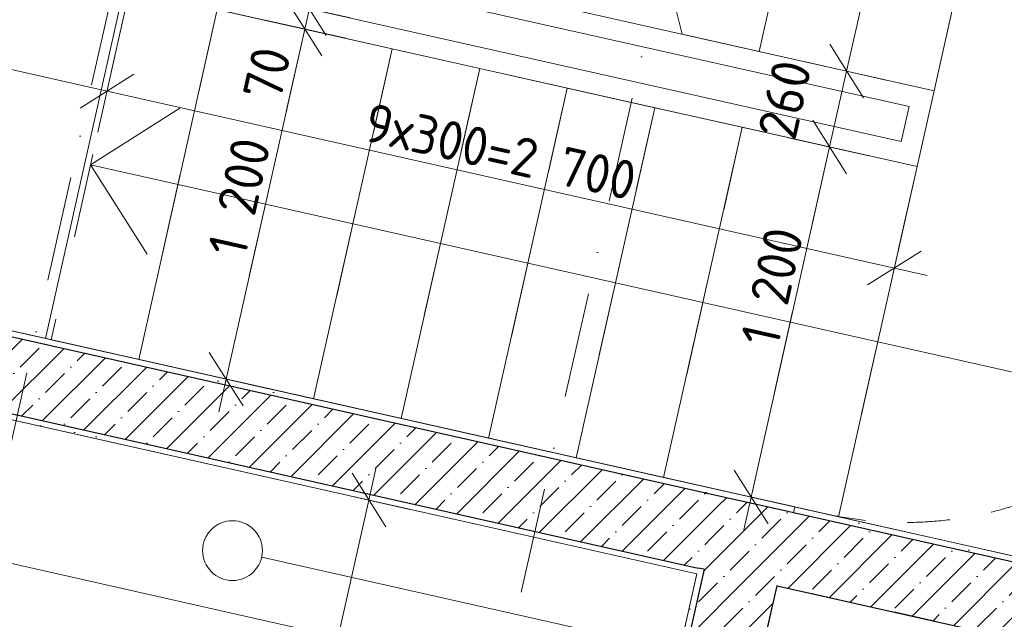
# Model space of a CAD drawing. Header units: millimetres. Extents: x -7213913 to -6930487, y 6129472 to 6353620.
# Tile 243 of 256: x -7188778 to -7185483, y 6179975 to 6181981. Entities that reach past the tile are written whole.
import ezdxf
from ezdxf.enums import TextEntityAlignment as Align

# ---------------------------------------------------------------- set-up
doc = ezdxf.new("R2010")
doc.units = ezdxf.units.MM
doc.header["$MEASUREMENT"] = 0
for name, pattern in [('короткая штриховая', [282.222222, 141.111111, -141.111111]), ('Штриховая', [564.444447, 282.222223, -282.222223]), ('Штрихпунктирная', [670.277762, 352.777767, -176.388884, 0, -141.111112])]:
    doc.linetypes.add(name, pattern=pattern)
for name, color, linetype in [('S - МОП.АР', 7, 'Continuous'), ('АР-вертикальная связь - Лестница.АР', 7, 'Continuous'), ('АР-Отметки высот.АР', 7, 'Continuous'), ('АР-Стены_внутренние_пилоны.АР', 7, 'Continuous'), ('АР-Чертеж-Оси_Осевые размеры.АР', 7, 'Continuous'), ('АР-Чертеж-Размеры.АР', 7, 'Continuous')]:
    doc.layers.add(name, color=color, linetype=linetype)
for name, color, linetype, lineweight in [('S - МОП.АР_Ном._пера__2', 8, 'Continuous', 15), ('АР-вертикальная связь - Лестница.АР_Ном._пера__1', 7, 'Continuous', 0), ('АР-вертикальная связь - Лифт.АР_Ном._пера__120', 7, 'Continuous', 0), ('АР-Отметки высот.АР_Ном._пера__120', 7, 'Continuous', 0), ('АР-Стены_внутренние_пилоны.АР_Ном._пера__1', 7, 'Continuous', 15), ('АР-Чертеж-Оси_Осевые размеры.АР_Ном._пера__120', 7, 'Continuous', 0), ('АР-Чертеж-Размеры.АР_Ном._пера__1', 7, 'Continuous', 0), ('Паспорта Зон Archicad_Ном._пера__1', 7, 'Continuous', 0)]:
    doc.layers.add(name, color=color, linetype=linetype, lineweight=lineweight)
doc.styles.add('РЎР“Р•РќР•Р\xa0Р\x98Р\xa0_РЎРўР\x98Р›Р¬_2', font='calibri.ttf')
doc.styles.add('РЎР“Р•РќР•Р\xa0Р\x98Р\xa0_РЎРўР\x98Р›Р¬_3', font='GOST_Common.ttf')
doc.styles.add('РЎР“Р•РќР•Р\xa0Р\x98Р\xa0_РЎРўР\x98Р›Р¬_5', font='GOTHIC.TTF')
doc.dimstyles.new('СГЕНЕРИР_СТИЛЬ__3', dxfattribs={"dimtxt": 129.999995, "dimasz": 142.5, "dimexe": 0.18, "dimexo": 300000, "dimgap": 0, "dimtad": 1, "dimdec": 0, "dimzin": 0, "dimdsep": 46, "dimtxsty": 'РЎР“Р•РќР•Р\xa0Р\x98Р\xa0_РЎРўР\x98Р›Р¬_3', "dimblk": 'ARROWHEAD_6', "dimblk1": 'ARROWHEAD_6', "dimblk2": 'ARROWHEAD_6', "dimcen": 0.09, "dimclrd": 7, "dimclre": 7, "dimclrt": 7, "dimazin": 0, "dimtfac": 1, "dimtdec": 4, "dimtmove": 0, "dimatfit": 3, "dimfxl": 1, "dimtolj": 1, "dimtzin": 0, "dimarcsym": 0})
doc.dimstyles.new('СГЕНЕРИР_СТИЛЬ__6', dxfattribs={"dimtxt": 129.999995, "dimasz": 142.5, "dimexe": 0.18, "dimexo": 300000, "dimgap": 0, "dimtad": 1, "dimdec": 0, "dimzin": 0, "dimdsep": 46, "dimtxsty": 'РЎР“Р•РќР•Р\xa0Р\x98Р\xa0_РЎРўР\x98Р›Р¬_3', "dimblk": 'ARROWHEAD_6', "dimblk1": 'ARROWHEAD_6', "dimblk2": 'ARROWHEAD_6', "dimcen": 0.09, "dimclrd": 7, "dimclre": 7, "dimclrt": 7, "dimazin": 0, "dimtfac": 1, "dimtdec": 4, "dimtmove": 2, "dimatfit": 3, "dimfxl": 1, "dimtolj": 1, "dimtzin": 0, "dimarcsym": 0})
pattern_1 = [(45, (-6566190.34, 6563027.8), (-111.369318, 111.369318), [0, -105, 0, -157.5]), (110, (-6565840.34, 6563027.8), (148.001588, 53.868173), [0, -77, 0, -133])]
pattern_2 = [(45, (-6566190.34, 6562677.8), (-84.852814, 84.852814), []), (45, (-6566232.77, 6562720.22), (-84.852814, 84.852814), [90, -30, 0, -30])]

# ---------------------------------------------------------------- blocks, each defined once
blk = doc.blocks.new('Лифтовой холл _ ПБЗ_1_48_1', base_point=(-7188853.3, 6178755.2))
at = {"layer": 'S - МОП.АР_Ном._пера__2', "color": 8, "linetype": 'Continuous', "lineweight": 15, "flags": 128}
blk.add_lwpolyline([(-7192033.9, 6181367.8), (-7192391.1, 6179777.4), (-7190283.6, 6179304.1), (-7191317.8, 6174699), (-7187902.9, 6173932.1), (-7186511.4, 6180127.5)], close=True, dxfattribs=at)
at = {"layer": 'Паспорта Зон Archicad_Ном._пера__1', "color": 7, "lineweight": 0, "style": 'РЎР“Р•РќР•Р\xa0Р\x98Р\xa0_РЎРўР\x98Р›Р¬_3'}
blk.add_attdef('ROOM_NUMBER', text='', height=350, rotation=347.3417, dxfattribs=at).set_placement((-7188399.6, 6179289.8), align=Align.MIDDLE_CENTER)
at = {"layer": 'Паспорта Зон Archicad_Ном._пера__1', "color": 7, "lineweight": 0, "style": 'РЎР“Р•РќР•Р\xa0Р\x98Р\xa0_РЎРўР\x98Р›Р¬_2'}
blk.add_attdef('ROOM_AREA', text='', height=200, rotation=347.3417, dxfattribs=at).set_placement((-7188113.8, 6178682), align=Align.MIDDLE_RIGHT)
blk = doc.blocks.new('Лестница_2_58_1', base_point=(-7189353.7, 6182579.8))
at = {"layer": 'S - МОП.АР_Ном._пера__2', "color": 8, "linetype": 'Continuous', "lineweight": 15, "flags": 128}
blk.add_lwpolyline([(-7190309.3, 6184004), (-7190892.2, 6181408.6), (-7186184.4, 6180351.3), (-7184867, 6180055.4), (-7184284.1, 6182650.8)], close=True, dxfattribs=at)
at = {"layer": 'Паспорта Зон Archicad_Ном._пера__1', "color": 7, "lineweight": 0, "style": 'РЎР“Р•РќР•Р\xa0Р\x98Р\xa0_РЎРўР\x98Р›Р¬_3'}
blk.add_attdef('ROOM_NUMBER', text='', height=350, rotation=347.3417, dxfattribs=at).set_placement((-7190061.7, 6183350.3), align=Align.MIDDLE_CENTER)
at = {"layer": 'Паспорта Зон Archicad_Ном._пера__1', "color": 7, "lineweight": 0, "style": 'РЎР“Р•РќР•Р\xa0Р\x98Р\xa0_РЎРўР\x98Р›Р¬_2'}
blk.add_attdef('ROOM_AREA', text='', height=200, rotation=347.3417, dxfattribs=at).set_placement((-7189838.1, 6182806.3), align=Align.MIDDLE_RIGHT)
blk = doc.blocks.new('Лестница_1_1', base_point=(-6566190.3, 6562677.8))
at = {"layer": 'АР-вертикальная связь - Лестница.АР_Ном._пера__1', "color": 7, "linetype": 'Continuous', "lineweight": 0}
for p, q in [((-7186303.3, 6181874.4), (-7186040.4, 6183045.2)), ((-7186040.4, 6183045.2), (-7186303.3, 6181874.4)), ((-7186010.6, 6181808.6), (-7185747.7, 6182979.5)), ((-7185747.7, 6182979.5), (-7186010.6, 6181808.6)), ((-7185717.9, 6181742.9), (-7185455, 6182913.7)), ((-7185455, 6182913.7), (-7185717.9, 6181742.9)), ((-7186698.7, 6182486.4), (-7186561.5, 6181932.4)), ((-7188428.8, 6182085.3), (-7188691.7, 6180914.4)), ((-7188116.6, 6182015.1), (-7188379.5, 6180844.3)), ((-7188379.5, 6180844.3), (-7188116.6, 6182015.1)), ((-7187823.9, 6181949.4), (-7188116.6, 6182015.1)), ((-7187823.9, 6181949.4), (-7188086.8, 6180778.6)), ((-7188086.8, 6180778.6), (-7187823.9, 6181949.4)), ((-7187531.1, 6181883.7), (-7187823.9, 6181949.4)), ((-7186561.5, 6181932.4), (-7186303.3, 6181874.4)), ((-7187531.1, 6181883.7), (-7187794.1, 6180712.8)), ((-7187794.1, 6180712.8), (-7187531.1, 6181883.7)), ((-7187238.4, 6181817.9), (-7187531.1, 6181883.7)), ((-7186303.3, 6181874.4), (-7186010.6, 6181808.6)), ((-7187238.4, 6181817.9), (-7187501.4, 6180647.1)), ((-7187501.4, 6180647.1), (-7187238.4, 6181817.9)), ((-7186945.7, 6181752.2), (-7187238.4, 6181817.9)), ((-7186010.6, 6181808.6), (-7185717.9, 6181742.9)), ((-7186945.7, 6181752.2), (-7187208.7, 6180581.3)), ((-7187208.7, 6180581.3), (-7186945.7, 6181752.2)), ((-7186653, 6181686.4), (-7186945.7, 6181752.2)), ((-7185717.9, 6181742.9), (-7185774.9, 6181489.2)), ((-7188540.8, 6181495.5), (-7188242, 6181684.6)), ((-7186653, 6181686.4), (-7186916, 6180515.6)), ((-7186916, 6180515.6), (-7186653, 6181686.4)), ((-7186360.3, 6181620.7), (-7186653, 6181686.4)), ((-7186360.3, 6181620.7), (-7186623.3, 6180449.9)), ((-7186623.3, 6180449.9), (-7186360.3, 6181620.7)), ((-7186067.6, 6181555), (-7186360.3, 6181620.7)), ((-7186067.6, 6181555), (-7186330.6, 6180384.1)), ((-7186330.6, 6180384.1), (-7186067.6, 6181555)), ((-7185774.9, 6181489.2), (-7186067.6, 6181555)), ((-7188248, 6181429.7), (-7188540.8, 6181495.5)), ((-7188351.6, 6181196.8), (-7188540.8, 6181495.5)), ((-7185774.9, 6181489.2), (-7186037.9, 6180318.4)), ((-7186037.9, 6180318.4), (-7185774.9, 6181489.2)), ((-7185906.4, 6180903.8), (-7188248, 6181429.7)), ((-7188691.7, 6180914.4), (-7188672.2, 6180910.1)), ((-7188672.2, 6180910.1), (-7188379.5, 6180844.3)), ((-7185321, 6180772.3), (-7185906.4, 6180903.8)), ((-7188379.5, 6180844.3), (-7188086.8, 6180778.6)), ((-7188086.8, 6180778.6), (-7187794.1, 6180712.8)), ((-7187794.1, 6180712.8), (-7187501.4, 6180647.1)), ((-7187501.4, 6180647.1), (-7187208.7, 6180581.3)), ((-7187208.7, 6180581.3), (-7186916, 6180515.6)), ((-7186916, 6180515.6), (-7186623.3, 6180449.9)), ((-7186623.3, 6180449.9), (-7186330.6, 6180384.1)), ((-7186330.6, 6180384.1), (-7186037.9, 6180318.4)), ((-7186037.9, 6180318.4), (-7184867, 6180055.4))]:
    blk.add_line(p, q, dxfattribs=at)
at = {"layer": 'АР-вертикальная связь - Лестница.АР_Ном._пера__1', "color": 7, "linetype": 'Штриховая', "lineweight": 0}
for p, q in [((-7186303.3, 6181874.4), (-7186040.4, 6183045.2)), ((-7186010.6, 6181808.6), (-7185747.7, 6182979.5)), ((-7185717.9, 6181742.9), (-7185455, 6182913.7)), ((-7188409.3, 6182080.9), (-7188672.2, 6180910.1)), ((-7188116.6, 6182015.1), (-7188379.5, 6180844.3)), ((-7187823.9, 6181949.4), (-7188086.8, 6180778.6)), ((-7187531.1, 6181883.7), (-7187794.1, 6180712.8)), ((-7187238.4, 6181817.9), (-7187501.4, 6180647.1)), ((-7186945.7, 6181752.2), (-7187208.7, 6180581.3)), ((-7186653, 6181686.4), (-7186916, 6180515.6)), ((-7186360.3, 6181620.7), (-7186623.3, 6180449.9)), ((-7186067.6, 6181555), (-7186330.6, 6180384.1)), ((-7185774.9, 6181489.2), (-7186037.9, 6180318.4))]:
    blk.add_line(p, q, dxfattribs=at)
blk = doc.blocks.new('Стена_196_1', base_point=(-7187679.3, 6174266.1))
at = {"layer": 'АР-Стены_внутренние_пилоны.АР', "linetype": 'Continuous', "lineweight": 0, "true_color": 0x000000}
h = blk.add_hatch(dxfattribs=at)
h.set_pattern_fill('ЖЕЛЕЗОБЕТОН__PROJECT__0001', color=18, style=0, pattern_type=2)
h.set_pattern_definition(pattern_2)
h.paths.add_polyline_path([(-7186487.2, 6180144.1), (-7186207, 6180335.9), (-7186432.8, 6180386.6)])
h = blk.add_hatch(dxfattribs=at)
h.set_pattern_fill('ЖЕЛЕЗОБЕТОН__PROJECT__0001', color=18, style=0, pattern_type=2)
h.set_pattern_definition(pattern_2)
h.paths.add_polyline_path([(-7186243.6, 6180087.9), (-7186188.8, 6180331.8), (-7186207, 6180335.9), (-7186487.2, 6180144.1), (-7186487.5, 6180142.7)])
h = blk.add_hatch(dxfattribs=at)
h.set_pattern_fill('ЖЕЛЕЗОБЕТОН__PROJECT__0001', color=18, style=0, pattern_type=2)
h.set_pattern_definition(pattern_2)
h.paths.add_polyline_path([(-7186542.3, 6179898.9), (-7186298.4, 6179844.1), (-7186243.6, 6180087.9), (-7186487.5, 6180142.7)])
h = blk.add_hatch(dxfattribs=at)
h.set_pattern_fill('ШТУКАТУРКА__ГИПС_01_0001', color=18, style=0, pattern_type=2)
h.set_pattern_definition(pattern_1)
h.paths.add_polyline_path([(-7186511.4, 6180127.5), (-7186488.9, 6180143), (-7186507, 6180147)])
h = blk.add_hatch(dxfattribs=at)
h.set_pattern_fill('ШТУКАТУРКА__ГИПС_01_0001', color=18, style=0, pattern_type=2)
h.set_pattern_definition(pattern_1)
h.paths.add_polyline_path([(-7186511.4, 6180127.5), (-7186491.9, 6180123.1), (-7186487.5, 6180142.7), (-7186488.9, 6180143)])
h = blk.add_hatch(dxfattribs=at)
h.set_pattern_fill('ШТУКАТУРКА__ГИПС_01_0001', color=18, style=0, pattern_type=2)
h.set_pattern_definition(pattern_1)
h.paths.add_polyline_path([(-7186511.4, 6180127.5), (-7186561.8, 6179903.3), (-7186542.3, 6179898.9), (-7186491.9, 6180123.1)])
at = {"layer": 'АР-Стены_внутренние_пилоны.АР_Ном._пера__1', "color": 7, "linetype": 'Continuous', "lineweight": 30}
for p, q in [((-7186207, 6180335.9), (-7186432.8, 6180386.6)), ((-7186188.8, 6180331.8), (-7186207, 6180335.9)), ((-7186487.5, 6180142.7), (-7186542.3, 6179898.9)), ((-7186488.9, 6180143), (-7186507, 6180147)), ((-7186487.5, 6180142.7), (-7186488.9, 6180143))]:
    blk.add_line(p, q, dxfattribs=at)
at = {"layer": 'АР-Стены_внутренние_пилоны.АР_Ном._пера__1', "color": 7, "linetype": 'Continuous', "lineweight": 0, "flags": 128}
blk.add_lwpolyline([(-7186511.4, 6180127.5), (-7186561.8, 6179903.3)], dxfattribs=at)
at = {"layer": 'АР-Стены_внутренние_пилоны.АР_Ном._пера__1', "color": 7, "linetype": 'Continuous', "lineweight": 30, "flags": 128}
blk.add_lwpolyline([(-7186298.4, 6179844.1), (-7186243.6, 6180087.9)], dxfattribs=at)
blk = doc.blocks.new('Стена_199_1', base_point=(-7186338.2, 6180237.2))
at = {"layer": 'АР-Стены_внутренние_пилоны.АР', "linetype": 'Continuous', "lineweight": 0, "true_color": 0x000000}
h = blk.add_hatch(dxfattribs=at)
h.set_pattern_fill('ШТУКАТУРКА__ГИПС_01_0001', color=18, style=0, pattern_type=2)
h.set_pattern_definition(pattern_1)
h.paths.add_polyline_path([(-7184847.7, 6180051.1), (-7186184.4, 6180351.3), (-7186188.8, 6180331.8), (-7184852.1, 6180031.6)])
h = blk.add_hatch(dxfattribs=at)
h.set_pattern_fill('ЖЕЛЕЗОБЕТОН__PROJECT__0001', color=18, style=0, pattern_type=2)
h.set_pattern_definition(pattern_2)
h.paths.add_polyline_path([(-7184852.1, 6180031.6), (-7186188.8, 6180331.8), (-7186243.6, 6180087.9), (-7184906.9, 6179787.7)])
at = {"layer": 'АР-Стены_внутренние_пилоны.АР_Ном._пера__1', "color": 7, "linetype": 'Continuous', "lineweight": 30}
blk.add_line((-7184852.1, 6180031.6), (-7186188.8, 6180331.8), dxfattribs=at)
at = {"layer": 'АР-Стены_внутренние_пилоны.АР_Ном._пера__1', "color": 7, "linetype": 'Continuous', "lineweight": 0, "flags": 128}
for points in [[(-7186184.4, 6180351.3), (-7186188.8, 6180331.8)], [(-7184847.7, 6180051.1), (-7186184.4, 6180351.3)], [(-7184847.7, 6180051.1), (-7184852.1, 6180031.6)]]:
    blk.add_lwpolyline(points, dxfattribs=at)
at = {"layer": 'АР-Стены_внутренние_пилоны.АР_Ном._пера__1', "color": 7, "linetype": 'Continuous', "lineweight": 30, "flags": 128}
blk.add_lwpolyline([(-7186243.6, 6180087.9), (-7184906.9, 6179787.7)], dxfattribs=at)
blk = doc.blocks.new('Стена_271_1', base_point=(-7191065.4, 6181298.9))
at = {"layer": 'АР-Стены_внутренние_пилоны.АР', "linetype": 'Continuous', "lineweight": 0, "true_color": 0x000000}
h = blk.add_hatch(dxfattribs=at)
h.set_pattern_fill('ШТУКАТУРКА__ГИПС_01_0001', color=18, style=0, pattern_type=2)
h.set_pattern_definition(pattern_1)
h.paths.add_polyline_path([(-7189403.7, 6181053.8), (-7186207, 6180335.9), (-7186184.4, 6180351.3), (-7189399.3, 6181073.4)])
h = blk.add_hatch(dxfattribs=at)
h.set_pattern_fill('ЖЕЛЕЗОБЕТОН__PROJECT__0001', color=18, style=0, pattern_type=2)
h.set_pattern_definition(pattern_2)
h.paths.add_polyline_path([(-7189424.5, 6180961.1), (-7189458.5, 6180809.9), (-7186488.9, 6180143), (-7186487.2, 6180144.1), (-7186432.8, 6180386.6), (-7189403.7, 6181053.8)])
h = blk.add_hatch(dxfattribs=at)
h.set_pattern_fill('ШТУКАТУРКА__ГИПС_01_0001', color=18, style=0, pattern_type=2)
h.set_pattern_definition(pattern_1)
h.paths.add_polyline_path([(-7189462.9, 6180790.4), (-7186511.4, 6180127.5), (-7186507, 6180147), (-7189458.5, 6180809.9)])
h = blk.add_hatch(dxfattribs=at)
h.set_pattern_fill('ШТУКАТУРКА__ГИПС_01_0001', color=18, style=0, pattern_type=2)
h.set_pattern_definition(pattern_1)
h.paths.add_polyline_path([(-7186207, 6180335.9), (-7186188.8, 6180331.8), (-7186184.4, 6180351.3)])
h = blk.add_hatch(dxfattribs=at)
h.set_pattern_fill('ЖЕЛЕЗОБЕТОН__PROJECT__0001', color=18, style=0, pattern_type=2)
h.set_pattern_definition(pattern_2)
h.paths.add_polyline_path([(-7186487.5, 6180142.7), (-7186487.2, 6180144.1), (-7186488.9, 6180143)])
at = {"layer": 'АР-Стены_внутренние_пилоны.АР_Ном._пера__1', "color": 7, "linetype": 'Continuous', "lineweight": 30}
for p, q in [((-7186432.8, 6180386.6), (-7189403.7, 6181053.8)), ((-7189458.5, 6180809.9), (-7186507, 6180147)), ((-7186207, 6180335.9), (-7186432.8, 6180386.6)), ((-7186188.8, 6180331.8), (-7186207, 6180335.9)), ((-7186488.9, 6180143), (-7186507, 6180147)), ((-7186487.5, 6180142.7), (-7186488.9, 6180143))]:
    blk.add_line(p, q, dxfattribs=at)
at = {"layer": 'АР-Стены_внутренние_пилоны.АР_Ном._пера__1', "color": 7, "linetype": 'Continuous', "lineweight": 0, "flags": 128}
for points in [[(-7186184.4, 6180351.3), (-7189399.3, 6181073.4)], [(-7189462.9, 6180790.4), (-7186511.4, 6180127.5)], [(-7186184.4, 6180351.3), (-7186188.8, 6180331.8)]]:
    blk.add_lwpolyline(points, dxfattribs=at)
blk = doc.blocks.new('Линия_4_1', base_point=(-7188065.6, 6180205.2))
at = {"layer": 'АР-Отметки высот.АР_Ном._пера__120', "color": 7, "linetype": 'Continuous', "lineweight": 0}
blk.add_line((-7187968, 6180183.3), (-7181132.8, 6178648.1), dxfattribs=at)
blk.add_circle((-7188065.6, 6180205.2), 100, dxfattribs=at)
blk = doc.blocks.new('*D971', base_point=(-6566190.3, 6562677.8))
at = {"layer": 'АР-Чертеж-Размеры.АР_Ном._пера__1', "color": 7, "linetype": 'Continuous', "lineweight": 0, "transparency": 16777216}
for p, q in [((-7186124.3, 6181644.6), (-7186010.9, 6181465.3)), ((-7185930.4, 6181524.1), (-7186204.8, 6181585.8)), ((-7186330.6, 6180384.1), (-7186067.6, 6181555)), ((-7186387.3, 6180473.7), (-7186273.8, 6180294.5)), ((-7186193.4, 6180353.3), (-7186467.8, 6180415)), ((-7186355.2, 6180274.4), (-7186330.6, 6180384.1))]:
    blk.add_line(p, q, dxfattribs=at)
at = {"layer": 'АР-Чертеж-Размеры.АР_Ном._пера__1', "color": 7, "lineweight": 0, "transparency": 16777216, "char_height": 130, "attachment_point": 7, "rotation": 77.3418, "style": 'РЎР“Р•РќР•Р\xa0Р\x98Р\xa0_РЎРўР\x98Р›Р¬_3'}
for s, insert in [('\\A1;{\\pql;\\fGOST Common|b0|i0|c204|p0;\\W1.000000;260}', (-7186183.2, 6181572.9)), ('\\A1;{\\pql;\\fGOST Common|b0|i0|c204|p0;\\W1.000000;1\xa0200}', (-7186240.2, 6180880.9))]:
    blk.add_mtext(s, dxfattribs=dict(at, insert=insert))
blk = doc.blocks.new('ARROWHEAD_6')
at = {"color": 0, "linetype": 'Continuous', "lineweight": 0}
for p, q in [((-0.5, -0.5), (0.5, 0.5)), ((0, 0), (-1, 0))]:
    blk.add_line(p, q, dxfattribs=at)
blk = doc.blocks.new('*D972', base_point=(-6566190.3, 6562677.8))
at = {"layer": 'АР-Чертеж-Размеры.АР_Ном._пера__1', "color": 7, "linetype": 'Continuous', "lineweight": 0, "transparency": 16777216}
for p, q in [((-7186010.6, 6181808.6), (-7185747.7, 6182979.5)), ((-7186067.4, 6181898.3), (-7185953.9, 6181719)), ((-7185873.4, 6181777.8), (-7186147.8, 6181839.5)), ((-7186067.6, 6181555), (-7186010.6, 6181808.6)), ((-7186124.3, 6181644.6), (-7186010.9, 6181465.3)), ((-7185930.4, 6181524.1), (-7186204.8, 6181585.8)), ((-7186330.6, 6180384.1), (-7186067.6, 6181555))]:
    blk.add_line(p, q, dxfattribs=at)
blk = doc.blocks.new('*D973', base_point=(-6566190.3, 6562677.8))
at = {"layer": 'АР-Чертеж-Размеры.АР_Ном._пера__1', "color": 7, "linetype": 'Continuous', "lineweight": 0, "transparency": 16777216}
for p, q in [((-7185747.7, 6182979.5), (-7185723, 6183089.3)), ((-7185690.9, 6182889.9), (-7185804.4, 6183069.1)), ((-7185610.4, 6182948.7), (-7185884.9, 6183010.3)), ((-7186010.6, 6181808.6), (-7185747.7, 6182979.5)), ((-7186067.4, 6181898.3), (-7185953.9, 6181719)), ((-7185873.4, 6181777.8), (-7186147.8, 6181839.5))]:
    blk.add_line(p, q, dxfattribs=at)
at = {"layer": 'АР-Чертеж-Размеры.АР_Ном._пера__1', "color": 7, "lineweight": 0, "transparency": 16777216, "insert": (-7185946.9, 6182211), "char_height": 130, "attachment_point": 7, "rotation": 77.3418, "style": 'РЎР“Р•РќР•Р\xa0Р\x98Р\xa0_РЎРўР\x98Р›Р¬_3'}
blk.add_mtext('\\A1;{\\pql;\\fGOST Common|b0|i0|c204|p0;\\W1.000000;1\xa0200}', dxfattribs=at)
blk = doc.blocks.new('*D974', base_point=(-6566190.3, 6562677.8))
at = {"layer": 'АР-Чертеж-Размеры.АР_Ном._пера__1', "color": 7, "linetype": 'Continuous', "lineweight": 0, "transparency": 16777216}
for p, q in [((-7184385.9, 6182596.8), (-7184499.4, 6182776)), ((-7184418, 6182796.2), (-7184442.6, 6182686.4)), ((-7184579.8, 6182717.2), (-7184305.4, 6182655.6)), ((-7184442.6, 6182686.4), (-7185025.5, 6180091)), ((-7185082.3, 6180180.6), (-7184968.8, 6180001.4)), ((-7185162.7, 6180121.9), (-7184888.3, 6180060.2)), ((-7185025.5, 6180091), (-7185050.2, 6179981.3))]:
    blk.add_line(p, q, dxfattribs=at)
at = {"layer": 'АР-Чертеж-Размеры.АР_Ном._пера__1', "color": 7, "lineweight": 0, "transparency": 16777216, "insert": (-7184737.5, 6181492.2), "char_height": 130, "attachment_point": 7, "rotation": 77.3417, "style": 'РЎР“Р•РќР•Р\xa0Р\x98Р\xa0_РЎРўР\x98Р›Р¬_3'}
blk.add_mtext('\\A1;{\\pql;\\fGOST Common|b0|i0|c204|p0;\\W1.000000;2\xa0660}', dxfattribs=at)
blk = doc.blocks.new('*D989', base_point=(-6566190.3, 6562677.8))
at = {"layer": 'АР-Чертеж-Размеры.АР_Ном._пера__1', "color": 7, "linetype": 'Continuous', "lineweight": 0, "transparency": 16777216}
for p, q in [((-7187609.1, 6180374.1), (-7187584.4, 6180483.8)), ((-7187552.4, 6180284.4), (-7187665.8, 6180463.7)), ((-7187471.9, 6180343.2), (-7187746.3, 6180404.9)), ((-7189000.6, 6174178.6), (-7187609.1, 6180374.1)), ((-7189057.3, 6174268.2), (-7188943.8, 6174089)), ((-7188863.4, 6174147.8), (-7189137.8, 6174209.4)), ((-7189025.2, 6174068.8), (-7189000.6, 6174178.6))]:
    blk.add_line(p, q, dxfattribs=at)
at = {"layer": 'АР-Чертеж-Размеры.АР_Ном._пера__1', "color": 7, "lineweight": 0, "transparency": 16777216, "insert": (-7188375.5, 6177080.4), "char_height": 130, "attachment_point": 7, "rotation": 77.3418, "style": 'РЎР“Р•РќР•Р\xa0Р\x98Р\xa0_РЎРўР\x98Р›Р¬_3'}
blk.add_mtext('\\A1;{\\pql;\\fGOST Common|b0|i0|c204|p0;\\W1.000000;6\xa0350}', dxfattribs=at)
blk = doc.blocks.new('*D991', base_point=(-6566190.3, 6562677.8))
at = {"layer": 'АР-Чертеж-Размеры.АР_Ном._пера__1', "color": 7, "linetype": 'Continuous', "lineweight": 0, "transparency": 16777216}
for p, q in [((-7187479.3, 6183483.7), (-7187503.9, 6183373.9)), ((-7187447.2, 6183284.3), (-7187560.7, 6183463.5)), ((-7187641.1, 6183404.7), (-7187366.7, 6183343.1)), ((-7187503.9, 6183373.9), (-7187766.9, 6182203.1)), ((-7187823.6, 6182292.7), (-7187710.1, 6182113.5)), ((-7187904.1, 6182233.9), (-7187629.7, 6182172.3)), ((-7187725.5, 6182045.2), (-7187839, 6182224.4))]:
    blk.add_line(p, q, dxfattribs=at)
at = {"layer": 'АР-Чертеж-Размеры.АР_Ном._пера__1', "color": 7, "lineweight": 0, "transparency": 16777216, "char_height": 130, "attachment_point": 7, "rotation": 77.3417, "style": 'РЎР“Р•РќР•Р\xa0Р\x98Р\xa0_РЎРўР\x98Р›Р¬_3'}
for s, insert in [('\\A1;{\\pql;\\fGOST Common|b0|i0|c204|p0;\\W1.000000;1\xa0200}', (-7187703.2, 6182605.4)), ('\\A1;{\\pql;\\fGOST Common|b0|i0|c204|p0;\\W1.000000;70}', (-7187775.8, 6182282))]:
    blk.add_mtext(s, dxfattribs=dict(at, insert=insert))
blk = doc.blocks.new('*D992', base_point=(-6566190.3, 6562677.8))
at = {"layer": 'АР-Чертеж-Размеры.АР_Ном._пера__1', "color": 7, "linetype": 'Continuous', "lineweight": 0, "transparency": 16777216}
for p, q in [((-7187503.9, 6183373.9), (-7187766.9, 6182203.1)), ((-7187823.6, 6182292.7), (-7187710.1, 6182113.5)), ((-7187904.1, 6182233.9), (-7187629.7, 6182172.3)), ((-7187725.5, 6182045.2), (-7187839, 6182224.4)), ((-7187766.9, 6182203.1), (-7187782.2, 6182134.8)), ((-7187919.4, 6182165.6), (-7187645, 6182104)), ((-7187782.2, 6182134.8), (-7187808.5, 6182017.7))]:
    blk.add_line(p, q, dxfattribs=at)
blk = doc.blocks.new('*D993', base_point=(-6566190.3, 6562677.8))
at = {"layer": 'АР-Чертеж-Размеры.АР_Ном._пера__1', "color": 7, "linetype": 'Continuous', "lineweight": 0, "transparency": 16777216}
for p, q in [((-7187823.6, 6182292.7), (-7187710.1, 6182113.5)), ((-7187725.5, 6182045.2), (-7187839, 6182224.4)), ((-7187782.2, 6182134.8), (-7187808.5, 6182017.7)), ((-7187865.3, 6182107.3), (-7187751.8, 6181928.1)), ((-7187767.1, 6181859.8), (-7187880.6, 6182039))]:
    blk.add_line(p, q, dxfattribs=at)
blk = doc.blocks.new('*D994', base_point=(-6566190.3, 6562677.8))
at = {"layer": 'АР-Чертеж-Размеры.АР_Ном._пера__1', "color": 7, "linetype": 'Continuous', "lineweight": 0, "transparency": 16777216}
for p, q in [((-7187782.2, 6182134.8), (-7187808.5, 6182017.7)), ((-7187865.3, 6182107.3), (-7187751.8, 6181928.1)), ((-7187945.7, 6182048.5), (-7187671.3, 6181986.9)), ((-7187767.1, 6181859.8), (-7187880.6, 6182039)), ((-7187808.5, 6182017.7), (-7187823.9, 6181949.4)), ((-7187961.1, 6181980.2), (-7187686.6, 6181918.6)), ((-7187823.9, 6181949.4), (-7188086.8, 6180778.6))]:
    blk.add_line(p, q, dxfattribs=at)
at = {"layer": 'АР-Чертеж-Размеры.АР_Ном._пера__1', "color": 7, "lineweight": 0, "transparency": 16777216, "insert": (-7188025.6, 6182000.1), "char_height": 130, "attachment_point": 7, "rotation": 77.3417, "style": 'РЎР“Р•РќР•Р\xa0Р\x98Р\xa0_РЎРўР\x98Р›Р¬_3'}
blk.add_mtext('\\A1;{\\pql;\\fGOST Common|b0|i0|c204|p0;\\W1.000000;120}', dxfattribs=at)
blk = doc.blocks.new('*D995', base_point=(-6566190.3, 6562677.8))
at = {"layer": 'АР-Чертеж-Размеры.АР_Ном._пера__1', "color": 7, "linetype": 'Continuous', "lineweight": 0, "transparency": 16777216}
for p, q in [((-7187865.3, 6182107.3), (-7187751.8, 6181928.1)), ((-7187767.1, 6181859.8), (-7187880.6, 6182039)), ((-7187961.1, 6181980.2), (-7187686.6, 6181918.6)), ((-7187823.9, 6181949.4), (-7188086.8, 6180778.6)), ((-7188143.5, 6180868.2), (-7188030.1, 6180689)), ((-7188224, 6180809.4), (-7187949.6, 6180747.8)), ((-7188086.8, 6180778.6), (-7188111.5, 6180668.8))]:
    blk.add_line(p, q, dxfattribs=at)
at = {"layer": 'АР-Чертеж-Размеры.АР_Ном._пера__1', "color": 7, "lineweight": 0, "transparency": 16777216, "char_height": 130, "attachment_point": 7, "rotation": 77.3417, "style": 'РЎР“Р•РќР•Р\xa0Р\x98Р\xa0_РЎРўР\x98Р›Р¬_3'}
for s, insert in [('\\A1;{\\pql;\\fGOST Common|b0|i0|c204|p0;\\W1.000000;70}', (-7187905.9, 6181702.6)), ('\\A1;{\\pql;\\fGOST Common|b0|i0|c204|p0;\\W1.000000;1\xa0200}', (-7188023.1, 6181180.9))]:
    blk.add_mtext(s, dxfattribs=dict(at, insert=insert))
blk = doc.blocks.new('*D1070', base_point=(-6566190.3, 6562677.8))
at = {"layer": 'АР-Чертеж-Размеры.АР_Ном._пера__1', "color": 7, "linetype": 'Continuous', "lineweight": 0, "transparency": 16777216}
for p, q in [((-7188575, 6181685.1), (-7188395.8, 6181798.6)), ((-7185851, 6181150.2), (-7188485.4, 6181741.9)), ((-7185820.2, 6181287.4), (-7185881.9, 6181013)), ((-7185940.6, 6181093.5), (-7185761.4, 6181206.9)), ((-7185741.3, 6181125.5), (-7185851, 6181150.2))]:
    blk.add_line(p, q, dxfattribs=at)
at = {"layer": 'АР-Чертеж-Размеры.АР_Ном._пера__1', "color": 7, "lineweight": 0, "transparency": 16777216, "insert": (-7187633.2, 6181577.1), "char_height": 130, "attachment_point": 7, "rotation": 347.3417, "style": 'РЎР“Р•РќР•Р\xa0Р\x98Р\xa0_РЎРўР\x98Р›Р¬_3'}
blk.add_mtext('\\A1;{\\pql;\\fGOST Common|b0|i0|c204|p0;\\W1.000000;9х300=2\xa0700}', dxfattribs=at)
blk = doc.blocks.new('*D1071', base_point=(-6566190.3, 6562677.8))
at = {"layer": 'АР-Чертеж-Размеры.АР_Ном._пера__1', "color": 7, "linetype": 'Continuous', "lineweight": 0, "transparency": 16777216}
for p, q in [((-7190674.5, 6182377.7), (-7190736.1, 6182103.2)), ((-7190615.7, 6182297.2), (-7190794.9, 6182183.7)), ((-7190705.3, 6182240.4), (-7190815.1, 6182265.1)), ((-7188485.4, 6181741.9), (-7190705.3, 6182240.4)), ((-7188454.6, 6181879.1), (-7188516.2, 6181604.7)), ((-7188575, 6181685.1), (-7188395.8, 6181798.6)), ((-7185851, 6181150.2), (-7188485.4, 6181741.9))]:
    blk.add_line(p, q, dxfattribs=at)
at = {"layer": 'АР-Чертеж-Размеры.АР_Ном._пера__1', "color": 7, "lineweight": 0, "transparency": 16777216, "insert": (-7189791.3, 6182061.8), "char_height": 130, "attachment_point": 7, "rotation": 347.3417, "style": 'РЎР“Р•РќР•Р\xa0Р\x98Р\xa0_РЎРўР\x98Р›Р¬_3'}
blk.add_mtext('\\A1;{\\pql;\\fGOST Common|b0|i0|c204|p0;\\W1.000000;2\xa0275}', dxfattribs=at)
blk = doc.blocks.new('*D1200', base_point=(-6566190.3, 6562677.8))
at = {"layer": 'АР-Чертеж-Размеры.АР_Ном._пера__1', "color": 7, "linetype": 'Continuous', "lineweight": 0, "transparency": 16777216}
for p, q in [((-7192148, 6180768.2), (-7192086.4, 6181042.6)), ((-7192227, 6180930), (-7192117.2, 6180905.4)), ((-7192027.6, 6180962.1), (-7192206.8, 6180848.6)), ((-7192117.2, 6180905.4), (-7186614.3, 6179669.4)), ((-7186645.1, 6179532.2), (-7186583.5, 6179806.6)), ((-7186703.9, 6179612.7), (-7186524.7, 6179726.2)), ((-7186614.3, 6179669.4), (-7186504.5, 6179644.8))]:
    blk.add_line(p, q, dxfattribs=at)
at = {"layer": 'АР-Чертеж-Размеры.АР_Ном._пера__1', "color": 7, "lineweight": 0, "transparency": 16777216, "insert": (-7189568.1, 6180359.5), "char_height": 130, "attachment_point": 7, "rotation": 347.3417, "style": 'РЎР“Р•РќР•Р\xa0Р\x98Р\xa0_РЎРўР\x98Р›Р¬_3'}
blk.add_mtext('\\A1;{\\pql;\\fGOST Common|b0|i0|c204|p0;\\W1.000000;5\xa0640}', dxfattribs=at)
blk = doc.blocks.new('Стандартный Маркер Сетки[227]_1', base_point=(-7182542.5, 6200354.4))
at = {"layer": 'АР-Чертеж-Оси_Осевые размеры.АР_Ном._пера__120', "color": 7, "linetype": 'Штрихпунктирная', "lineweight": 0}
blk.add_line((-7182761.7, 6199378.7), (-7197533.7, 6133606.7), dxfattribs=at)
at = {"layer": 'АР-Чертеж-Оси_Осевые размеры.АР_Ном._пера__120', "color": 7, "lineweight": 0, "style": 'РЎР“Р•РќР•Р\xa0Р\x98Р\xa0_РЎРўР\x98Р›Р¬_5'}
blk.add_attdef('AC_MarkerText_1', text='', height=350, rotation=347.3417, dxfattribs=at).set_placement((-7197792.5, 6132324.2), align=Align.TOP_CENTER)
blk = doc.blocks.new('Стандартный Маркер Сетки[228]_1', base_point=(-7184274.4, 6200743.3))
at = {"layer": 'АР-Чертеж-Оси_Осевые размеры.АР_Ном._пера__120', "color": 7, "linetype": 'Штрихпунктирная', "lineweight": 0}
blk.add_line((-7184493.5, 6199767.6), (-7199265.6, 6133995.6), dxfattribs=at)
at = {"layer": 'АР-Чертеж-Оси_Осевые размеры.АР_Ном._пера__120', "color": 7, "lineweight": 0, "style": 'РЎР“Р•РќР•Р\xa0Р\x98Р\xa0_РЎРўР\x98Р›Р¬_5'}
blk.add_attdef('AC_MarkerText_1', text='', height=350, rotation=347.3417, dxfattribs=at).set_placement((-7199524.3, 6132713.2), align=Align.TOP_CENTER)

msp = doc.modelspace()

# ---------------------------------------------------------------- linework, layer by layer
at = {"layer": 'S - МОП.АР', "color": 254, "linetype": 'Continuous', "lineweight": 0, "true_color": 0xdadada, "flags": 128}
for points in [[(-7190309.3, 6184004), (-7190892.2, 6181408.6), (-7186184.4, 6180351.3), (-7184867, 6180055.4), (-7184284.1, 6182650.8)], [(-7192033.9, 6181367.8), (-7192391.1, 6179777.4), (-7190283.6, 6179304.1), (-7191317.8, 6174699), (-7187902.9, 6173932.1), (-7186511.4, 6180127.5)]]:
    msp.add_lwpolyline(points, close=True, dxfattribs=at)
at = {"layer": 'АР-вертикальная связь - Лестница.АР_Ном._пера__1', "color": 7, "linetype": 'короткая штриховая', "lineweight": 0}
msp.add_lwpolyline([(-7186086.6, 6180329.4, 0.413961), (-7184617.2, 6181258.9), (-7184572.9, 6181456.1, 0.413961), (-7185503.7, 6182924.7)], format="xyb", dxfattribs=at)
at = {"layer": 'АР-вертикальная связь - Лестница.АР_Ном._пера__1', "color": 7, "linetype": 'Continuous', "lineweight": 0}
for points in [[(-7188645, 6182400.3), (-7185717.9, 6181742.9), (-7185774.9, 6181489.2), (-7188702, 6182146.6)], [(-7188595, 6182317.3), (-7185801.6, 6181689.9), (-7185827.9, 6181572.8), (-7188621.3, 6182200.2)]]:
    msp.add_lwpolyline(points, close=True, dxfattribs=at)
at = {"layer": 'АР-вертикальная связь - Лифт.АР_Ном._пера__120', "color": 7, "linetype": 'короткая штриховая', "lineweight": 0}
msp.add_lwpolyline([(-7186243.6, 6180088), (-7186635.8, 6178341.5), (-7183903.9, 6177728), (-7183511.6, 6179474.4)], close=True, dxfattribs=at)

# ---------------------------------------------------------------- block references
at = {"layer": 'S - МОП.АР', "color": 7, "linetype": 'Continuous', "lineweight": 0}
for name, p in [('Лестница_2_58_1', (-7189353.7, 6182579.8)), ('Лифтовой холл _ ПБЗ_1_48_1', (-7188853.3, 6178755.2))]:
    msp.add_blockref(name, p, dxfattribs=at)
at = {"layer": 'АР-вертикальная связь - Лестница.АР', "color": 7, "linetype": 'Continuous', "lineweight": 0}
msp.add_blockref('Лестница_1_1', (-6566190.3, 6562677.8), dxfattribs=at)
at = {"layer": 'АР-Отметки высот.АР', "color": 7, "linetype": 'Continuous', "lineweight": 0}
msp.add_blockref('Линия_4_1', (-7188065.6, 6180205.2), dxfattribs=at)
at = {"layer": 'АР-Стены_внутренние_пилоны.АР', "color": 7, "lineweight": 0}
for name, p in [('Стена_271_1', (-7191065.4, 6181298.9)), ('Стена_196_1', (-7187679.3, 6174266.1)), ('Стена_199_1', (-7186338.2, 6180237.2))]:
    msp.add_blockref(name, p, dxfattribs=at)
at = {"layer": 'АР-Чертеж-Оси_Осевые размеры.АР', "color": 8, "linetype": 'Continuous', "lineweight": 15}
for name, p in [('Стандартный Маркер Сетки[228]_1', (-7184274.4, 6200743.3)), ('Стандартный Маркер Сетки[227]_1', (-7182542.5, 6200354.4))]:
    msp.add_blockref(name, p, dxfattribs=at)

# ---------------------------------------------------------------- dimensions: what is measured, and where the dimension line sits
at = {"layer": 'АР-Чертеж-Размеры.АР', "color": 7, "linetype": 'Continuous', "lineweight": 0}
for base, p1, p2, angle, dimstyle, picture, middle, turn in [((-7187766.9, 6182203.1), (-7187287, 6183325.2), (-7185717.9, 6181742.9), 257.3417, 'СГЕНЕРИР_СТИЛЬ__3', '*D991', (-7187717.7, 6182837.2), 77.3417), ((-7187782.2, 6182134.8), (-7185717.9, 6181742.9), (-7185801.6, 6181689.9), 257.3417, 'СГЕНЕРИР_СТИЛЬ__3', '*D992', (-7187817.5, 6182392.7), 77.3417), ((-7185747.7, 6182979.5), (-7185717.9, 6181742.9), (-7185503.7, 6182924.7), 77.3418, 'СГЕНЕРИР_СТИЛЬ__3', '*D973', (-7185961.5, 6182442.8), 77.3418), ((-7186010.6, 6181808.6), (-7185774.9, 6181489.2), (-7185717.9, 6181742.9), 77.3418, 'СГЕНЕРИР_СТИЛЬ__6', '*D972', (-7186214.2, 6181731.9), 77.3418), ((-7185025.5, 6180091), (-7185503.7, 6182924.7), (-7186086.6, 6180329.4), 257.3417, 'СГЕНЕРИР_СТИЛЬ__6', '*D974', (-7184752.1, 6181724), 77.3417), ((-7190705.3, 6182240.4), (-7188672.2, 6180910.1), (-7190892.2, 6181408.6), 167.3417, 'СГЕНЕРИР_СТИЛЬ__3', '*D1071', (-7189559.5, 6182076.4), 347.3417), ((-7187823.9, 6181949.4), (-7185827.9, 6181572.8), (-7185774.9, 6181489.2), 257.3417, 'СГЕНЕРИР_СТИЛЬ__3', '*D994', (-7187947.7, 6181813.3), 77.3417), ((-7187808.5, 6182017.7), (-7185801.6, 6181689.9), (-7185827.9, 6181572.8), 257.3417, 'СГЕНЕРИР_СТИЛЬ__3', '*D993', (-7188056.5, 6182159.1), 77.3417), ((-7188086.8, 6180778.6), (-7185774.9, 6181489.2), (-7187978.9, 6180754.4), 257.3417, 'СГЕНЕРИР_СТИЛЬ__3', '*D995', (-7188037.7, 6181412.7), 77.3417), ((-7186067.6, 6181555), (-7186086.6, 6180329.4), (-7185774.9, 6181489.2), 77.3418, 'СГЕНЕРИР_СТИЛЬ__6', '*D971', (-7186254.8, 6181112.7), 77.3418), ((-7186614.3, 6179669.4), (-7192014.3, 6181363.4), (-7186511.4, 6180127.5), 347.3417, 'СГЕНЕРИР_СТИЛЬ__3', '*D1200', (-7189336.3, 6180374), 347.3417), ((-7187609.1, 6180374.1), (-7189610.4, 6174315.5), (-7188733.6, 6180626.6), 77.3418, 'СГЕНЕРИР_СТИЛЬ__3', '*D989', (-7188390, 6177312.2), 77.3418)]:
    dim = msp.add_linear_dim(base=base, p1=p1, p2=p2, angle=angle, dimstyle=dimstyle, dxfattribs=at)
    dim.commit()
    dim.dimension.update_dxf_attribs({"geometry": picture, "text_midpoint": middle, "dimtype": 160, "text_rotation": turn})
dim = msp.add_linear_dim(base=(-7188485.4, 6181741.9), p1=(-7185774.9, 6181489.2), p2=(-7188672.2, 6180910.1), angle=167.3417, text='9х300=<MeasuredValue>', dimstyle='СГЕНЕРИР_СТИЛЬ__3', dxfattribs=at)
dim.commit()
dim.dimension.update_dxf_attribs({"geometry": '*D1070', "text_midpoint": (-7186550.5, 6181400.6), "dimtype": 160, "text_rotation": 347.3417})

doc.saveas('drawing.dxf')
